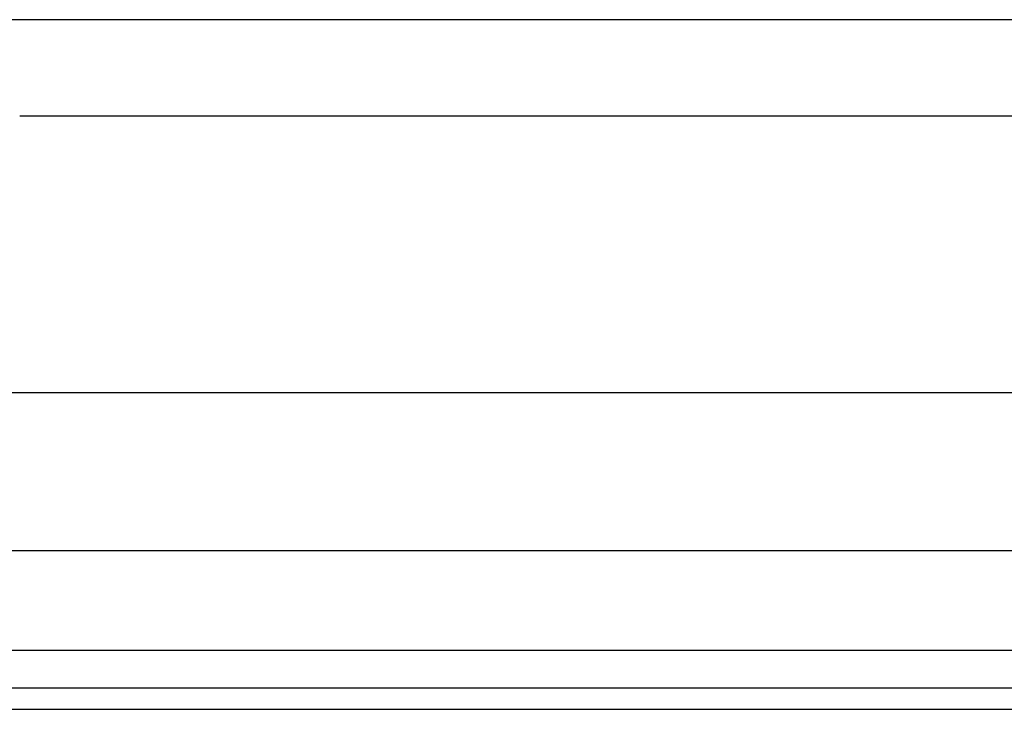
# Model space of a CAD drawing. Header units: inches. Extents: x 0 to 101, y -11 to 66.
# Tile 16 of 118: x 9.25 to 12.26, y 22.63 to 24.74. Entities that reach past the tile are written whole.
import ezdxf

# ---------------------------------------------------------------- set-up
doc = ezdxf.new("R2010")
doc.units = ezdxf.units.IN
doc.header["$LTSCALE"] = 6.067211
doc.header["$MEASUREMENT"] = 0
doc.layers.add('Visible Edges(ANSI)', color=7, linetype='Continuous', lineweight=25)
doc.layers.add('Visible Tangent Edges(ANSI)', color=7, linetype='Continuous', lineweight=25)

msp = doc.modelspace()

# ---------------------------------------------------------------- linework, layer by layer
at = {"layer": 'Visible Edges(ANSI)'}
for p, q in [((12.4361, 24.737), (9.1452, 24.737)), ((12.3302, 24.4418), (9.2512, 24.4418)), ((6.0815, 23.5957), (28.4307, 23.5957)), ((28.4307, 23.1107), (6.0815, 23.1107)), ((29.3559, 22.691), (5.1814, 22.691)), ((5.1814, 22.6258), (29.3559, 22.6258))]:
    msp.add_line(p, q, dxfattribs=at)
at = {"layer": 'Visible Tangent Edges(ANSI)'}
msp.add_line((29.3559, 22.8056), (5.1814, 22.8056), dxfattribs=at)

doc.saveas('drawing.dxf')
